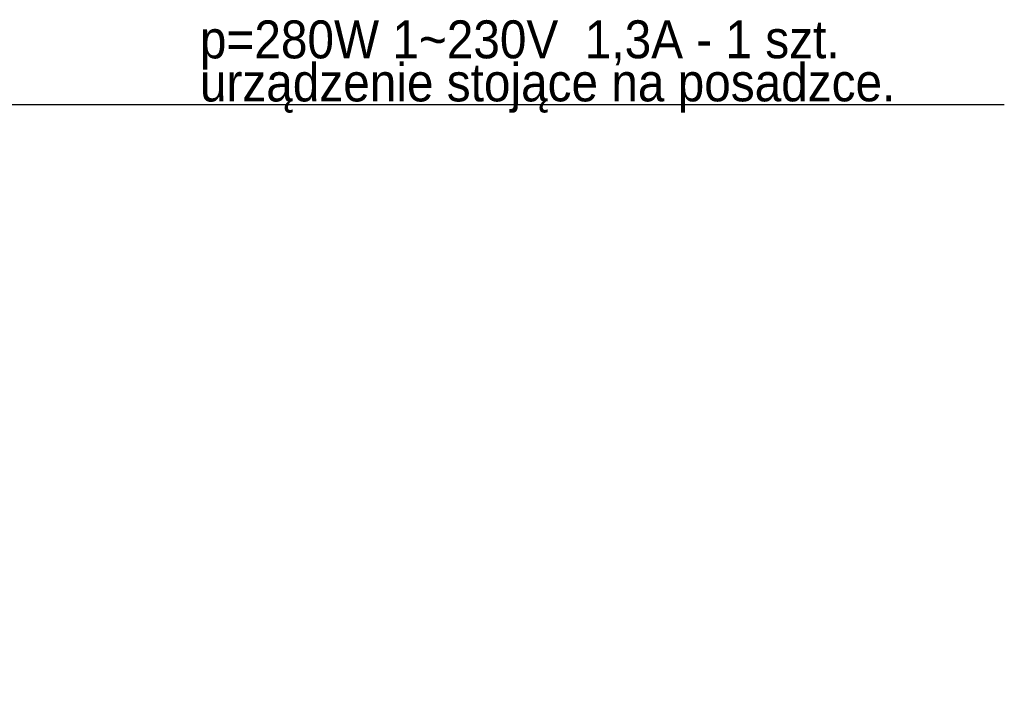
# Model space of a CAD drawing. Header units: millimetres. Extents: x -53858 to 733, y -20463 to 1307.
# Tile 5 of 256: x -49407 to -48940, y -19013 to -18696. Entities that reach past the tile are written whole.
import ezdxf

# ---------------------------------------------------------------- set-up
doc = ezdxf.new("R2010")
doc.units = ezdxf.units.MM
doc.layers.add('is_k_przewod_ciś_opis_aranz', color=246, linetype='Continuous', lineweight=30)
doc.layers.add('IS_PODKLAD', color=252, linetype='Continuous')
doc.layers.add('XREF_2024_11_27_RZUT_BASEN_CAD$0$_ściany', color=8, linetype='Continuous')
doc.styles.add('styl_FI', font='arial.ttf', dxfattribs={"width": 0.9, "height": 16})

# ---------------------------------------------------------------- blocks, each defined once
blk = doc.blocks.new('XREF_2024_11_27_RZUT_BASEN_CAD')
at = {"layer": 'XREF_2024_11_27_RZUT_BASEN_CAD$0$_ściany'}
blk.add_lwpolyline([(-48939.95, -18735.93), (-49786.44, -18735.93), (-49786.44, -19798.66), (-50123.44, -20135.66), (-50460.44, -19798.66), (-50460.44, -19163.93)], dxfattribs=at)

msp = doc.modelspace()

# ---------------------------------------------------------------- block references
at = {"layer": 'IS_PODKLAD'}
msp.add_blockref('XREF_2024_11_27_RZUT_BASEN_CAD', (0, 0), dxfattribs=at)

# ---------------------------------------------------------------- texts
at = {"layer": 'is_k_przewod_ciś_opis_aranz', "style": 'styl_FI', "width": 0.9}
for s, p in [('p=280W 1~230V  1,3A - 1 szt.', (-49321.17, -18713.96, 0)), ('urządzenie stojące na posadzce. ', (-49321.17, -18734.38, 0))]:
    msp.add_text(s, height=18, rotation=0.0111, dxfattribs=at).set_placement(p)

doc.saveas('drawing.dxf')
